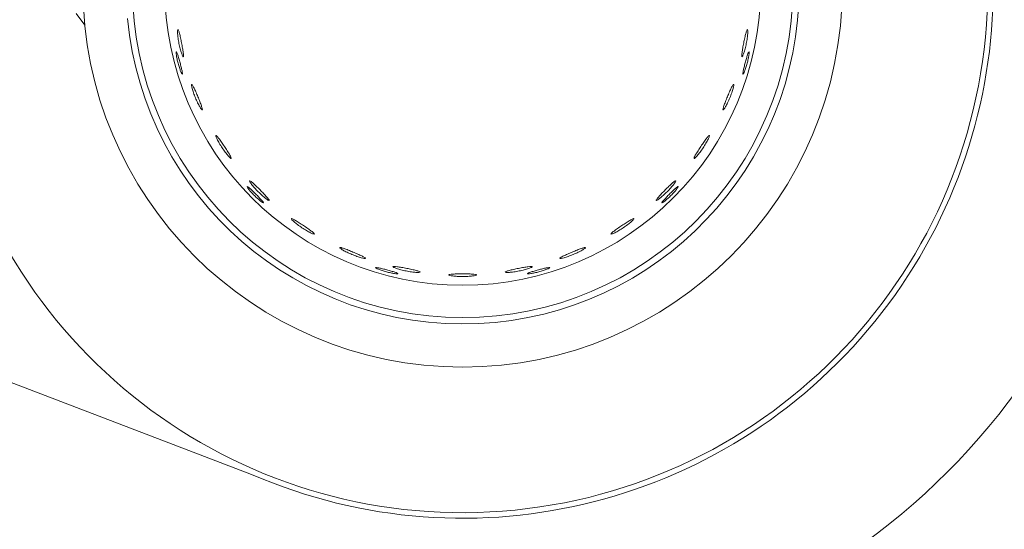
# Model space of a CAD drawing. Header units: millimetres. Extents: x -84458 to 77911, y -55868 to -29230.
# Tile 24 of 103: x 67378 to 67387, y -32784 to -32779. Entities that reach past the tile are written whole.
import ezdxf

# ---------------------------------------------------------------- set-up
doc = ezdxf.new("R2010")
doc.units = ezdxf.units.MM
doc.layers.add('BLACHA_TŁOCZONA', color=7, linetype='Continuous')
doc.layers.add('INSTALACJA_PALNIKÓW', color=7, linetype='Continuous')

msp = doc.modelspace()

# ---------------------------------------------------------------- linework, layer by layer
at = {"layer": 'BLACHA_TŁOCZONA', "color": 0, "lineweight": 0}
msp.add_line((67380.4944, -32783.3197), (67374.6022, -32781.0716), dxfattribs=at)
for radius, start, end in [(4.8, 246.57026, 113.42974), (6.2, 272.85864, 357.15439)]:
    msp.add_arc((67382.403, -32778.9155), radius, start, end, dxfattribs=at)
at = {"layer": 'INSTALACJA_PALNIKÓW', "color": 0, "lineweight": 0}
msp.add_line((67378.9854, -32779.261), (67378.9066, -32779.1566), dxfattribs=at)
at = {"layer": 'INSTALACJA_PALNIKÓW', "color": 0, "lineweight": 0, "extrusion": (0, 0, -1)}
for radius in [3.435, 2.9873, 2.695]:
    msp.add_circle((-67382.403, -32778.9155), radius, dxfattribs=at)
at = {"layer": 'INSTALACJA_PALNIKÓW', "color": 0, "lineweight": 0}
msp.add_arc((67382.403, -32778.9155), 4.75, 191.44817, 168.55183, dxfattribs=at)
at = {"layer": 'INSTALACJA_PALNIKÓW', "color": 0, "lineweight": 0, "extrusion": (0, 0, -1)}
msp.add_arc((-67382.403, -32778.9155), 3.045, 5.3512, 354.6488, dxfattribs=at)
at = {"layer": 'INSTALACJA_PALNIKÓW', "color": 0, "lineweight": 0}
for points, knots in [([(67379.8272, -32779.3004), (67379.8258, -32779.3007), (67379.8246, -32779.3039), (67379.8236, -32779.3168), (67379.8238, -32779.3265), (67379.8253, -32779.3489), (67379.8267, -32779.3628), (67379.831, -32779.3934), (67379.8339, -32779.4102), (67379.8401, -32779.4416), (67379.8439, -32779.4582), (67379.8517, -32779.4881), (67379.8557, -32779.5015), (67379.8628, -32779.5228), (67379.8664, -32779.5318), (67379.8723, -32779.5433), (67379.8745, -32779.5459), (67379.876, -32779.5456)], [3.976672, 3.976672, 3.976672, 3.976672, 4.479295, 4.479295, 4.987937, 4.987937, 5.469033, 5.469033, 5.950129, 5.950129, 6.431225, 6.431225, 6.912321, 6.912321, 7.420963, 7.420963, 7.923426, 7.923426, 7.923426, 7.923426]), ([(67379.876, -32779.5456), (67379.8775, -32779.5452), (67379.8783, -32779.5417), (67379.8781, -32779.5282), (67379.8771, -32779.5181), (67379.874, -32779.4956), (67379.8719, -32779.4823), (67379.8667, -32779.4527), (67379.8636, -32779.4365), (67379.8575, -32779.4059), (67379.8542, -32779.3898), (67379.8477, -32779.3605), (67379.8445, -32779.3473), (67379.8388, -32779.3254), (67379.8358, -32779.3157), (67379.8308, -32779.3031), (67379.8287, -32779.3002), (67379.8272, -32779.3004), (67379.8272, -32779.3004), (67379.8272, -32779.3004)], [0, 0, 0, 0, 0.524947, 0.524947, 1.049895, 1.049895, 1.51761, 1.51761, 1.985326, 1.985326, 2.453042, 2.453042, 2.920758, 2.920758, 3.445705, 3.445705, 3.970652, 3.970652, 3.976672, 3.976672, 3.976672, 3.976672]), ([(67384.9788, -32779.3004), (67384.9773, -32779.3002), (67384.9752, -32779.3031), (67384.9702, -32779.3157), (67384.9673, -32779.3254), (67384.9615, -32779.3473), (67384.9584, -32779.3605), (67384.9519, -32779.3898), (67384.9485, -32779.4059), (67384.9424, -32779.4365), (67384.9394, -32779.4527), (67384.9341, -32779.4823), (67384.932, -32779.4956), (67384.9289, -32779.5181), (67384.9279, -32779.5282), (67384.9277, -32779.5417), (67384.9285, -32779.5452), (67384.93, -32779.5456), (67384.93, -32779.5456), (67384.9301, -32779.5456)], [0, 0, 0, 0, 0.524947, 0.524947, 1.049895, 1.049895, 1.51761, 1.51761, 1.985326, 1.985326, 2.453042, 2.453042, 2.920758, 2.920758, 3.445705, 3.445705, 3.970652, 3.970652, 3.976672, 3.976672, 3.976672, 3.976672]), ([(67384.9301, -32779.5456), (67384.9315, -32779.5459), (67384.9338, -32779.5433), (67384.9396, -32779.5318), (67384.9432, -32779.5228), (67384.9504, -32779.5015), (67384.9544, -32779.4881), (67384.9621, -32779.4582), (67384.9659, -32779.4416), (67384.9722, -32779.4102), (67384.975, -32779.3934), (67384.9793, -32779.3628), (67384.9807, -32779.3489), (67384.9822, -32779.3265), (67384.9824, -32779.3168), (67384.9814, -32779.3039), (67384.9803, -32779.3007), (67384.9788, -32779.3004)], [3.976672, 3.976672, 3.976672, 3.976672, 4.479295, 4.479295, 4.987937, 4.987937, 5.469033, 5.469033, 5.950129, 5.950129, 6.431225, 6.431225, 6.912321, 6.912321, 7.420963, 7.420963, 7.923426, 7.923426, 7.923426, 7.923426]), ([(67379.8127, -32779.5009), (67379.8116, -32779.5012), (67379.811, -32779.504), (67379.8112, -32779.515), (67379.812, -32779.5231), (67379.8147, -32779.5417), (67379.8168, -32779.5533), (67379.8222, -32779.5787), (67379.8256, -32779.5924), (67379.8324, -32779.618), (67379.8364, -32779.6315), (67379.8444, -32779.6562), (67379.8484, -32779.6674), (67379.8553, -32779.6848), (67379.8587, -32779.6923), (67379.864, -32779.7018), (67379.8659, -32779.704), (67379.8671, -32779.7037)], [3.164678, 3.164678, 3.164678, 3.164678, 3.558948, 3.558948, 3.956975, 3.956975, 4.354003, 4.354003, 4.751031, 4.751031, 5.148058, 5.148058, 5.545086, 5.545086, 5.943114, 5.943114, 6.337574, 6.337574, 6.337574, 6.337574]), ([(67379.8671, -32779.7037), (67379.8682, -32779.7033), (67379.8686, -32779.7005), (67379.8676, -32779.6896), (67379.8662, -32779.6816), (67379.8625, -32779.6633), (67379.8598, -32779.6518), (67379.8537, -32779.6267), (67379.8501, -32779.6131), (67379.8433, -32779.5877), (67379.8396, -32779.5742), (67379.8324, -32779.5494), (67379.8289, -32779.5381), (67379.823, -32779.5204), (67379.8202, -32779.5128), (67379.8156, -32779.5029), (67379.8139, -32779.5006), (67379.8127, -32779.5009), (67379.8127, -32779.5009), (67379.8127, -32779.5009)], [0, 0, 0, 0, 0.395708, 0.395708, 0.791416, 0.791416, 1.185938, 1.185938, 1.58046, 1.58046, 1.974982, 1.974982, 2.369504, 2.369504, 2.765212, 2.765212, 3.16092, 3.16092, 3.164678, 3.164678, 3.164678, 3.164678]), ([(67384.9933, -32779.5008), (67384.9922, -32779.5006), (67384.9904, -32779.5029), (67384.9858, -32779.5128), (67384.983, -32779.5204), (67384.9771, -32779.5381), (67384.9736, -32779.5494), (67384.9664, -32779.5742), (67384.9627, -32779.5877), (67384.9559, -32779.6131), (67384.9524, -32779.6267), (67384.9462, -32779.6518), (67384.9436, -32779.6633), (67384.9398, -32779.6816), (67384.9384, -32779.6896), (67384.9375, -32779.7005), (67384.9378, -32779.7033), (67384.939, -32779.7037), (67384.939, -32779.7037), (67384.939, -32779.7037)], [0, 0, 0, 0, 0.395708, 0.395708, 0.791416, 0.791416, 1.185938, 1.185938, 1.58046, 1.58046, 1.974982, 1.974982, 2.369504, 2.369504, 2.765212, 2.765212, 3.16092, 3.16092, 3.164678, 3.164678, 3.164678, 3.164678]), ([(67384.939, -32779.7037), (67384.9401, -32779.704), (67384.942, -32779.7018), (67384.9473, -32779.6923), (67384.9507, -32779.6848), (67384.9576, -32779.6674), (67384.9616, -32779.6562), (67384.9696, -32779.6315), (67384.9736, -32779.618), (67384.9805, -32779.5924), (67384.9838, -32779.5787), (67384.9892, -32779.5533), (67384.9913, -32779.5417), (67384.994, -32779.5231), (67384.9949, -32779.515), (67384.995, -32779.504), (67384.9944, -32779.5012), (67384.9933, -32779.5009)], [3.164678, 3.164678, 3.164678, 3.164678, 3.558948, 3.558948, 3.956975, 3.956975, 4.354003, 4.354003, 4.751031, 4.751031, 5.148058, 5.148058, 5.545086, 5.545086, 5.943114, 5.943114, 6.337574, 6.337574, 6.337574, 6.337574]), ([(67379.9518, -32779.7955), (67379.9504, -32779.7961), (67379.95, -32779.7994), (67379.9515, -32779.8123), (67379.9535, -32779.8218), (67379.9594, -32779.8435), (67379.9635, -32779.8568), (67379.9737, -32779.886), (67379.9797, -32779.9019), (67379.992, -32779.9315), (67379.9989, -32779.947), (67380.0124, -32779.9749), (67380.0189, -32779.9872), (67380.0301, -32780.0067), (67380.0354, -32780.0148), (67380.0434, -32780.025), (67380.0461, -32780.0271), (67380.0474, -32780.0265)], [3.976672, 3.976672, 3.976672, 3.976672, 4.479295, 4.479295, 4.987937, 4.987937, 5.469033, 5.469033, 5.950129, 5.950129, 6.431225, 6.431225, 6.912321, 6.912321, 7.420963, 7.420963, 7.923426, 7.923426, 7.923426, 7.923426]), ([(67380.0475, -32780.0265), (67380.0489, -32780.0258), (67380.049, -32780.0222), (67380.0461, -32780.009), (67380.0432, -32779.9993), (67380.0358, -32779.9779), (67380.0311, -32779.9652), (67380.0202, -32779.9372), (67380.014, -32779.9219), (67380.0021, -32779.8931), (67379.9957, -32779.8779), (67379.9836, -32779.8505), (67379.9779, -32779.8381), (67379.968, -32779.8178), (67379.9632, -32779.8088), (67379.9559, -32779.7974), (67379.9533, -32779.795), (67379.9518, -32779.7955), (67379.9518, -32779.7955), (67379.9518, -32779.7955)], [0, 0, 0, 0, 0.524947, 0.524947, 1.049895, 1.049895, 1.51761, 1.51761, 1.985326, 1.985326, 2.453042, 2.453042, 2.920758, 2.920758, 3.445705, 3.445705, 3.970652, 3.970652, 3.976672, 3.976672, 3.976672, 3.976672]), ([(67384.8542, -32779.7955), (67384.8528, -32779.795), (67384.8502, -32779.7974), (67384.8428, -32779.8088), (67384.838, -32779.8178), (67384.8281, -32779.8381), (67384.8225, -32779.8505), (67384.8104, -32779.8779), (67384.8039, -32779.8931), (67384.792, -32779.9219), (67384.7858, -32779.9372), (67384.7749, -32779.9652), (67384.7702, -32779.9779), (67384.7628, -32779.9993), (67384.7599, -32780.009), (67384.757, -32780.0222), (67384.7571, -32780.0258), (67384.7585, -32780.0265), (67384.7586, -32780.0265), (67384.7586, -32780.0265)], [0, 0, 0, 0, 0.524947, 0.524947, 1.049895, 1.049895, 1.51761, 1.51761, 1.985326, 1.985326, 2.453042, 2.453042, 2.920758, 2.920758, 3.445705, 3.445705, 3.970652, 3.970652, 3.976672, 3.976672, 3.976672, 3.976672]), ([(67384.7586, -32780.0265), (67384.7599, -32780.0271), (67384.7626, -32780.025), (67384.7706, -32780.0148), (67384.7759, -32780.0067), (67384.7871, -32779.9872), (67384.7936, -32779.9749), (67384.8071, -32779.947), (67384.814, -32779.9315), (67384.8263, -32779.9019), (67384.8324, -32779.886), (67384.8425, -32779.8568), (67384.8466, -32779.8435), (67384.8525, -32779.8218), (67384.8545, -32779.8123), (67384.8561, -32779.7994), (67384.8556, -32779.7961), (67384.8542, -32779.7955)], [3.976672, 3.976672, 3.976672, 3.976672, 4.479295, 4.479295, 4.987937, 4.987937, 5.469033, 5.469033, 5.950129, 5.950129, 6.431225, 6.431225, 6.912321, 6.912321, 7.420963, 7.420963, 7.923426, 7.923426, 7.923426, 7.923426]), ([(67380.1706, -32780.2568), (67380.1693, -32780.2576), (67380.1695, -32780.261), (67380.1736, -32780.2733), (67380.1774, -32780.2823), (67380.1874, -32780.3024), (67380.194, -32780.3147), (67380.2097, -32780.3413), (67380.2187, -32780.3557), (67380.2365, -32780.3824), (67380.2464, -32780.3962), (67380.265, -32780.4209), (67380.2738, -32780.4317), (67380.2886, -32780.4486), (67380.2954, -32780.4556), (67380.3052, -32780.464), (67380.3082, -32780.4655), (67380.3095, -32780.4647)], [3.976672, 3.976672, 3.976672, 3.976672, 4.479295, 4.479295, 4.987937, 4.987937, 5.469033, 5.469033, 5.950129, 5.950129, 6.431225, 6.431225, 6.912321, 6.912321, 7.420963, 7.420963, 7.923426, 7.923426, 7.923426, 7.923426]), ([(67380.3095, -32780.4647), (67380.3107, -32780.4638), (67380.3101, -32780.4602), (67380.3048, -32780.4478), (67380.3, -32780.4388), (67380.2885, -32780.4193), (67380.2814, -32780.4077), (67380.2653, -32780.3824), (67380.2563, -32780.3686), (67380.239, -32780.3427), (67380.2297, -32780.3291), (67380.2125, -32780.3045), (67380.2045, -32780.2935), (67380.1908, -32780.2755), (67380.1844, -32780.2676), (67380.175, -32780.2579), (67380.1719, -32780.256), (67380.1706, -32780.2568), (67380.1706, -32780.2568), (67380.1706, -32780.2568)], [0, 0, 0, 0, 0.524947, 0.524947, 1.049895, 1.049895, 1.51761, 1.51761, 1.985326, 1.985326, 2.453042, 2.453042, 2.920758, 2.920758, 3.445705, 3.445705, 3.970652, 3.970652, 3.976672, 3.976672, 3.976672, 3.976672]), ([(67384.6354, -32780.2568), (67384.6341, -32780.256), (67384.6311, -32780.2579), (67384.6216, -32780.2676), (67384.6152, -32780.2755), (67384.6015, -32780.2935), (67384.5936, -32780.3045), (67384.5763, -32780.3291), (67384.5671, -32780.3427), (67384.5497, -32780.3686), (67384.5407, -32780.3824), (67384.5246, -32780.4077), (67384.5175, -32780.4193), (67384.506, -32780.4388), (67384.5013, -32780.4478), (67384.4959, -32780.4602), (67384.4953, -32780.4638), (67384.4965, -32780.4647), (67384.4966, -32780.4647), (67384.4966, -32780.4647)], [0, 0, 0, 0, 0.524947, 0.524947, 1.049895, 1.049895, 1.51761, 1.51761, 1.985326, 1.985326, 2.453042, 2.453042, 2.920758, 2.920758, 3.445705, 3.445705, 3.970652, 3.970652, 3.976672, 3.976672, 3.976672, 3.976672]), ([(67384.4966, -32780.4647), (67384.4978, -32780.4655), (67384.5008, -32780.464), (67384.5106, -32780.4556), (67384.5175, -32780.4486), (67384.5322, -32780.4317), (67384.541, -32780.4209), (67384.5597, -32780.3962), (67384.5695, -32780.3824), (67384.5873, -32780.3557), (67384.5963, -32780.3413), (67384.612, -32780.3147), (67384.6186, -32780.3024), (67384.6286, -32780.2823), (67384.6325, -32780.2733), (67384.6365, -32780.261), (67384.6367, -32780.2576), (67384.6355, -32780.2568)], [3.976672, 3.976672, 3.976672, 3.976672, 4.479295, 4.479295, 4.987937, 4.987937, 5.469033, 5.469033, 5.950129, 5.950129, 6.431225, 6.431225, 6.912321, 6.912321, 7.420963, 7.420963, 7.923426, 7.923426, 7.923426, 7.923426]), ([(67380.4524, -32780.7176), (67380.4516, -32780.7184), (67380.4525, -32780.7212), (67380.4581, -32780.7306), (67380.4629, -32780.7372), (67380.4746, -32780.7519), (67380.4822, -32780.761), (67380.4996, -32780.7802), (67380.5093, -32780.7904), (67380.5281, -32780.8092), (67380.5383, -32780.8189), (67380.5575, -32780.8363), (67380.5666, -32780.8439), (67380.5813, -32780.8556), (67380.5879, -32780.8604), (67380.5973, -32780.866), (67380.6001, -32780.8669), (67380.6009, -32780.8661)], [3.164678, 3.164678, 3.164678, 3.164678, 3.558948, 3.558948, 3.956975, 3.956975, 4.354003, 4.354003, 4.751031, 4.751031, 5.148058, 5.148058, 5.545086, 5.545086, 5.943114, 5.943114, 6.337574, 6.337574, 6.337574, 6.337574]), ([(67380.6009, -32780.8661), (67380.6017, -32780.8652), (67380.6006, -32780.8625), (67380.5943, -32780.8536), (67380.5891, -32780.8473), (67380.5767, -32780.8334), (67380.5687, -32780.8247), (67380.5508, -32780.8061), (67380.541, -32780.7961), (67380.5224, -32780.7775), (67380.5124, -32780.7677), (67380.4938, -32780.7498), (67380.4851, -32780.7418), (67380.4712, -32780.7294), (67380.4649, -32780.7242), (67380.456, -32780.7179), (67380.4533, -32780.7168), (67380.4524, -32780.7176), (67380.4524, -32780.7176), (67380.4524, -32780.7176)], [0, 0, 0, 0, 0.395708, 0.395708, 0.791416, 0.791416, 1.185938, 1.185938, 1.58046, 1.58046, 1.974982, 1.974982, 2.369504, 2.369504, 2.765212, 2.765212, 3.16092, 3.16092, 3.164678, 3.164678, 3.164678, 3.164678]), ([(67380.4751, -32780.6666), (67380.4741, -32780.6676), (67380.475, -32780.6709), (67380.4813, -32780.6822), (67380.4868, -32780.6902), (67380.5005, -32780.708), (67380.5094, -32780.7187), (67380.53, -32780.7418), (67380.5417, -32780.7542), (67380.5643, -32780.7768), (67380.5767, -32780.7885), (67380.5998, -32780.8091), (67380.6105, -32780.818), (67380.6283, -32780.8317), (67380.6363, -32780.8372), (67380.6476, -32780.8435), (67380.6509, -32780.8444), (67380.6519, -32780.8434)], [3.976672, 3.976672, 3.976672, 3.976672, 4.479295, 4.479295, 4.987937, 4.987937, 5.469033, 5.469033, 5.950129, 5.950129, 6.431225, 6.431225, 6.912321, 6.912321, 7.420963, 7.420963, 7.923426, 7.923426, 7.923426, 7.923426]), ([(67380.652, -32780.8433), (67380.653, -32780.8422), (67380.6517, -32780.8388), (67380.644, -32780.8277), (67380.6376, -32780.8199), (67380.6226, -32780.8029), (67380.6133, -32780.793), (67380.5926, -32780.7713), (67380.581, -32780.7595), (67380.559, -32780.7375), (67380.5472, -32780.7259), (67380.5255, -32780.7052), (67380.5156, -32780.6959), (67380.4986, -32780.6809), (67380.4908, -32780.6745), (67380.4797, -32780.6668), (67380.4763, -32780.6655), (67380.4752, -32780.6666), (67380.4752, -32780.6666), (67380.4751, -32780.6666)], [0, 0, 0, 0, 0.524947, 0.524947, 1.049895, 1.049895, 1.51761, 1.51761, 1.985326, 1.985326, 2.453042, 2.453042, 2.920758, 2.920758, 3.445705, 3.445705, 3.970652, 3.970652, 3.976672, 3.976672, 3.976672, 3.976672]), ([(67384.3308, -32780.6665), (67384.3297, -32780.6655), (67384.3264, -32780.6668), (67384.3152, -32780.6745), (67384.3074, -32780.6809), (67384.2904, -32780.6959), (67384.2805, -32780.7052), (67384.2588, -32780.7259), (67384.247, -32780.7375), (67384.225, -32780.7595), (67384.2134, -32780.7713), (67384.1927, -32780.793), (67384.1835, -32780.8029), (67384.1684, -32780.8199), (67384.162, -32780.8277), (67384.1543, -32780.8388), (67384.153, -32780.8422), (67384.1541, -32780.8433), (67384.1541, -32780.8433), (67384.1541, -32780.8434)], [0, 0, 0, 0, 0.524947, 0.524947, 1.049895, 1.049895, 1.51761, 1.51761, 1.985326, 1.985326, 2.453042, 2.453042, 2.920758, 2.920758, 3.445705, 3.445705, 3.970652, 3.970652, 3.976672, 3.976672, 3.976672, 3.976672]), ([(67384.1541, -32780.8434), (67384.1551, -32780.8444), (67384.1584, -32780.8435), (67384.1697, -32780.8372), (67384.1777, -32780.8317), (67384.1955, -32780.818), (67384.2062, -32780.8091), (67384.2293, -32780.7885), (67384.2417, -32780.7768), (67384.2644, -32780.7542), (67384.276, -32780.7418), (67384.2966, -32780.7187), (67384.3055, -32780.708), (67384.3192, -32780.6902), (67384.3247, -32780.6822), (67384.3311, -32780.6709), (67384.3319, -32780.6676), (67384.3309, -32780.6666)], [3.976672, 3.976672, 3.976672, 3.976672, 4.479295, 4.479295, 4.987937, 4.987937, 5.469033, 5.469033, 5.950129, 5.950129, 6.431225, 6.431225, 6.912321, 6.912321, 7.420963, 7.420963, 7.923426, 7.923426, 7.923426, 7.923426]), ([(67384.3536, -32780.7176), (67384.3527, -32780.7168), (67384.3501, -32780.7179), (67384.3411, -32780.7242), (67384.3349, -32780.7294), (67384.3209, -32780.7418), (67384.3123, -32780.7498), (67384.2936, -32780.7677), (67384.2836, -32780.7775), (67384.265, -32780.7961), (67384.2552, -32780.8061), (67384.2373, -32780.8247), (67384.2293, -32780.8334), (67384.2169, -32780.8473), (67384.2117, -32780.8536), (67384.2054, -32780.8625), (67384.2043, -32780.8652), (67384.2051, -32780.8661), (67384.2051, -32780.8661), (67384.2051, -32780.8661)], [0, 0, 0, 0, 0.395708, 0.395708, 0.791416, 0.791416, 1.185938, 1.185938, 1.58046, 1.58046, 1.974982, 1.974982, 2.369504, 2.369504, 2.765212, 2.765212, 3.16092, 3.16092, 3.164678, 3.164678, 3.164678, 3.164678]), ([(67384.2051, -32780.8661), (67384.2059, -32780.8669), (67384.2087, -32780.866), (67384.2181, -32780.8604), (67384.2247, -32780.8556), (67384.2394, -32780.8439), (67384.2485, -32780.8363), (67384.2677, -32780.8189), (67384.278, -32780.8092), (67384.2967, -32780.7904), (67384.3064, -32780.7802), (67384.3238, -32780.761), (67384.3314, -32780.7519), (67384.3431, -32780.7372), (67384.3479, -32780.7306), (67384.3535, -32780.7212), (67384.3544, -32780.7184), (67384.3536, -32780.7176)], [3.164678, 3.164678, 3.164678, 3.164678, 3.558948, 3.558948, 3.956975, 3.956975, 4.354003, 4.354003, 4.751031, 4.751031, 5.148058, 5.148058, 5.545086, 5.545086, 5.943114, 5.943114, 6.337574, 6.337574, 6.337574, 6.337574]), ([(67380.8538, -32781.009), (67380.853, -32781.0103), (67380.8545, -32781.0133), (67380.8629, -32781.0231), (67380.8699, -32781.0299), (67380.8868, -32781.0447), (67380.8976, -32781.0535), (67380.9223, -32781.0721), (67380.9361, -32781.082), (67380.9628, -32781.0998), (67380.9772, -32781.1088), (67381.0038, -32781.1245), (67381.0161, -32781.1311), (67381.0362, -32781.1411), (67381.0452, -32781.1449), (67381.0575, -32781.149), (67381.0609, -32781.1492), (67381.0617, -32781.1479)], [3.976672, 3.976672, 3.976672, 3.976672, 4.479295, 4.479295, 4.987937, 4.987937, 5.469033, 5.469033, 5.950129, 5.950129, 6.431225, 6.431225, 6.912321, 6.912321, 7.420963, 7.420963, 7.923426, 7.923426, 7.923426, 7.923426]), ([(67381.0617, -32781.1479), (67381.0625, -32781.1466), (67381.0606, -32781.1435), (67381.0509, -32781.1341), (67381.043, -32781.1277), (67381.025, -32781.114), (67381.014, -32781.106), (67380.9894, -32781.0888), (67380.9758, -32781.0795), (67380.9499, -32781.0622), (67380.9361, -32781.0532), (67380.9108, -32781.0371), (67380.8992, -32781.03), (67380.8797, -32781.0185), (67380.8707, -32781.0137), (67380.8583, -32781.0084), (67380.8547, -32781.0078), (67380.8538, -32781.009), (67380.8538, -32781.009), (67380.8538, -32781.009)], [0, 0, 0, 0, 0.524947, 0.524947, 1.049895, 1.049895, 1.51761, 1.51761, 1.985326, 1.985326, 2.453042, 2.453042, 2.920758, 2.920758, 3.445705, 3.445705, 3.970652, 3.970652, 3.976672, 3.976672, 3.976672, 3.976672]), ([(67383.9522, -32781.009), (67383.9513, -32781.0078), (67383.9477, -32781.0084), (67383.9353, -32781.0137), (67383.9264, -32781.0185), (67383.9068, -32781.03), (67383.8953, -32781.0371), (67383.8699, -32781.0532), (67383.8562, -32781.0622), (67383.8302, -32781.0795), (67383.8166, -32781.0888), (67383.792, -32781.106), (67383.781, -32781.114), (67383.763, -32781.1277), (67383.7552, -32781.1341), (67383.7454, -32781.1435), (67383.7435, -32781.1466), (67383.7443, -32781.1479), (67383.7443, -32781.1479), (67383.7443, -32781.1479)], [0, 0, 0, 0, 0.524947, 0.524947, 1.049895, 1.049895, 1.51761, 1.51761, 1.985326, 1.985326, 2.453042, 2.453042, 2.920758, 2.920758, 3.445705, 3.445705, 3.970652, 3.970652, 3.976672, 3.976672, 3.976672, 3.976672]), ([(67383.7443, -32781.1479), (67383.7452, -32781.1492), (67383.7486, -32781.149), (67383.7608, -32781.1449), (67383.7698, -32781.1411), (67383.7899, -32781.1311), (67383.8022, -32781.1245), (67383.8288, -32781.1088), (67383.8432, -32781.0998), (67383.8699, -32781.082), (67383.8837, -32781.0721), (67383.9084, -32781.0535), (67383.9192, -32781.0447), (67383.9361, -32781.0299), (67383.9431, -32781.0231), (67383.9515, -32781.0133), (67383.953, -32781.0103), (67383.9522, -32781.009)], [3.976672, 3.976672, 3.976672, 3.976672, 4.479295, 4.479295, 4.987937, 4.987937, 5.469033, 5.469033, 5.950129, 5.950129, 6.431225, 6.431225, 6.912321, 6.912321, 7.420963, 7.420963, 7.923426, 7.923426, 7.923426, 7.923426]), ([(67381.292, -32781.2711), (67381.2914, -32781.2724), (67381.2935, -32781.2751), (67381.3036, -32781.2831), (67381.3118, -32781.2884), (67381.3313, -32781.2996), (67381.3436, -32781.3061), (67381.3715, -32781.3196), (67381.387, -32781.3265), (67381.4166, -32781.3388), (67381.4325, -32781.3448), (67381.4617, -32781.355), (67381.475, -32781.3591), (67381.4967, -32781.365), (67381.5062, -32781.367), (67381.519, -32781.3685), (67381.5224, -32781.3681), (67381.523, -32781.3667)], [3.976672, 3.976672, 3.976672, 3.976672, 4.479295, 4.479295, 4.987937, 4.987937, 5.469033, 5.469033, 5.950129, 5.950129, 6.431225, 6.431225, 6.912321, 6.912321, 7.420963, 7.420963, 7.923426, 7.923426, 7.923426, 7.923426]), ([(67381.523, -32781.3667), (67381.5235, -32781.3652), (67381.5211, -32781.3626), (67381.5097, -32781.3553), (67381.5007, -32781.3505), (67381.4804, -32781.3406), (67381.468, -32781.3349), (67381.4406, -32781.3228), (67381.4254, -32781.3164), (67381.3966, -32781.3045), (67381.3813, -32781.2983), (67381.3533, -32781.2874), (67381.3406, -32781.2827), (67381.3192, -32781.2753), (67381.3095, -32781.2724), (67381.2963, -32781.2695), (67381.2927, -32781.2696), (67381.292, -32781.271), (67381.292, -32781.271), (67381.292, -32781.2711)], [0, 0, 0, 0, 0.524947, 0.524947, 1.049895, 1.049895, 1.51761, 1.51761, 1.985326, 1.985326, 2.453042, 2.453042, 2.920758, 2.920758, 3.445705, 3.445705, 3.970652, 3.970652, 3.976672, 3.976672, 3.976672, 3.976672]), ([(67383.514, -32781.271), (67383.5133, -32781.2696), (67383.5098, -32781.2695), (67383.4965, -32781.2724), (67383.4868, -32781.2753), (67383.4654, -32781.2827), (67383.4527, -32781.2874), (67383.4247, -32781.2983), (67383.4094, -32781.3045), (67383.3806, -32781.3164), (67383.3655, -32781.3228), (67383.338, -32781.3349), (67383.3257, -32781.3406), (67383.3053, -32781.3505), (67383.2964, -32781.3553), (67383.285, -32781.3626), (67383.2825, -32781.3652), (67383.283, -32781.3667), (67383.283, -32781.3667), (67383.283, -32781.3667)], [0, 0, 0, 0, 0.524947, 0.524947, 1.049895, 1.049895, 1.51761, 1.51761, 1.985326, 1.985326, 2.453042, 2.453042, 2.920758, 2.920758, 3.445705, 3.445705, 3.970652, 3.970652, 3.976672, 3.976672, 3.976672, 3.976672]), ([(67383.283, -32781.3667), (67383.2836, -32781.3681), (67383.287, -32781.3685), (67383.2998, -32781.367), (67383.3093, -32781.365), (67383.331, -32781.3591), (67383.3443, -32781.355), (67383.3735, -32781.3448), (67383.3894, -32781.3388), (67383.419, -32781.3265), (67383.4345, -32781.3196), (67383.4624, -32781.3061), (67383.4747, -32781.2996), (67383.4942, -32781.2884), (67383.5024, -32781.2831), (67383.5125, -32781.2751), (67383.5146, -32781.2724), (67383.514, -32781.2711)], [3.976672, 3.976672, 3.976672, 3.976672, 4.479295, 4.479295, 4.987937, 4.987937, 5.469033, 5.469033, 5.950129, 5.950129, 6.431225, 6.431225, 6.912321, 6.912321, 7.420963, 7.420963, 7.923426, 7.923426, 7.923426, 7.923426]), ([(67381.6148, -32781.4514), (67381.6145, -32781.4526), (67381.6167, -32781.4545), (67381.6262, -32781.4598), (67381.6337, -32781.4632), (67381.6511, -32781.4701), (67381.6623, -32781.4741), (67381.687, -32781.4821), (67381.7005, -32781.4861), (67381.7261, -32781.4929), (67381.7398, -32781.4962), (67381.7652, -32781.5017), (67381.7768, -32781.5038), (67381.7954, -32781.5065), (67381.8035, -32781.5073), (67381.8145, -32781.5075), (67381.8173, -32781.5069), (67381.8176, -32781.5058)], [3.164678, 3.164678, 3.164678, 3.164678, 3.558948, 3.558948, 3.956975, 3.956975, 4.354003, 4.354003, 4.751031, 4.751031, 5.148058, 5.148058, 5.545086, 5.545086, 5.943114, 5.943114, 6.337574, 6.337574, 6.337574, 6.337574]), ([(67381.8177, -32781.5058), (67381.8179, -32781.5046), (67381.8156, -32781.5029), (67381.8057, -32781.4983), (67381.7981, -32781.4955), (67381.7803, -32781.4896), (67381.7691, -32781.4861), (67381.7443, -32781.4789), (67381.7308, -32781.4752), (67381.7054, -32781.4684), (67381.6918, -32781.4648), (67381.6667, -32781.4587), (67381.6552, -32781.456), (67381.6369, -32781.4523), (67381.6289, -32781.4509), (67381.618, -32781.4499), (67381.6151, -32781.4503), (67381.6148, -32781.4514), (67381.6148, -32781.4514), (67381.6148, -32781.4514)], [0, 0, 0, 0, 0.395708, 0.395708, 0.791416, 0.791416, 1.185938, 1.185938, 1.58046, 1.58046, 1.974982, 1.974982, 2.369504, 2.369504, 2.765212, 2.765212, 3.16092, 3.16092, 3.164678, 3.164678, 3.164678, 3.164678]), ([(67381.7729, -32781.4425), (67381.7726, -32781.444), (67381.7752, -32781.4462), (67381.7867, -32781.4521), (67381.7957, -32781.4557), (67381.817, -32781.4628), (67381.8304, -32781.4668), (67381.8603, -32781.4746), (67381.8769, -32781.4784), (67381.9083, -32781.4846), (67381.9251, -32781.4875), (67381.9557, -32781.4918), (67381.9696, -32781.4932), (67381.992, -32781.4947), (67382.0017, -32781.4949), (67382.0146, -32781.4939), (67382.0178, -32781.4927), (67382.0181, -32781.4913)], [3.976672, 3.976672, 3.976672, 3.976672, 4.479295, 4.479295, 4.987937, 4.987937, 5.469033, 5.469033, 5.950129, 5.950129, 6.431225, 6.431225, 6.912321, 6.912321, 7.420963, 7.420963, 7.923426, 7.923426, 7.923426, 7.923426]), ([(67382.0181, -32781.4913), (67382.0183, -32781.4898), (67382.0154, -32781.4877), (67382.0028, -32781.4827), (67381.9931, -32781.4797), (67381.9712, -32781.474), (67381.958, -32781.4708), (67381.9287, -32781.4643), (67381.9126, -32781.461), (67381.882, -32781.4549), (67381.8658, -32781.4518), (67381.8362, -32781.4466), (67381.8229, -32781.4445), (67381.8004, -32781.4414), (67381.7903, -32781.4404), (67381.7768, -32781.4402), (67381.7733, -32781.441), (67381.7729, -32781.4425), (67381.7729, -32781.4425), (67381.7729, -32781.4425)], [0, 0, 0, 0, 0.524947, 0.524947, 1.049895, 1.049895, 1.51761, 1.51761, 1.985326, 1.985326, 2.453042, 2.453042, 2.920758, 2.920758, 3.445705, 3.445705, 3.970652, 3.970652, 3.976672, 3.976672, 3.976672, 3.976672]), ([(67383.0331, -32781.4425), (67383.0327, -32781.441), (67383.0293, -32781.4402), (67383.0157, -32781.4404), (67383.0056, -32781.4414), (67382.9832, -32781.4445), (67382.9698, -32781.4466), (67382.9402, -32781.4518), (67382.924, -32781.4549), (67382.8934, -32781.461), (67382.8773, -32781.4643), (67382.848, -32781.4708), (67382.8348, -32781.474), (67382.8129, -32781.4797), (67382.8032, -32781.4827), (67382.7906, -32781.4877), (67382.7877, -32781.4898), (67382.7879, -32781.4913), (67382.7879, -32781.4913), (67382.7879, -32781.4913)], [0, 0, 0, 0, 0.524947, 0.524947, 1.049895, 1.049895, 1.51761, 1.51761, 1.985326, 1.985326, 2.453042, 2.453042, 2.920758, 2.920758, 3.445705, 3.445705, 3.970652, 3.970652, 3.976672, 3.976672, 3.976672, 3.976672]), ([(67382.7879, -32781.4913), (67382.7882, -32781.4927), (67382.7914, -32781.4939), (67382.8043, -32781.4949), (67382.8141, -32781.4947), (67382.8365, -32781.4932), (67382.8503, -32781.4918), (67382.881, -32781.4875), (67382.8977, -32781.4846), (67382.9292, -32781.4784), (67382.9457, -32781.4746), (67382.9756, -32781.4668), (67382.989, -32781.4628), (67383.0103, -32781.4557), (67383.0194, -32781.4521), (67383.0309, -32781.4462), (67383.0334, -32781.444), (67383.0331, -32781.4425)], [3.976672, 3.976672, 3.976672, 3.976672, 4.479295, 4.479295, 4.987937, 4.987937, 5.469033, 5.469033, 5.950129, 5.950129, 6.431225, 6.431225, 6.912321, 6.912321, 7.420963, 7.420963, 7.923426, 7.923426, 7.923426, 7.923426]), ([(67383.1912, -32781.4514), (67383.1909, -32781.4503), (67383.188, -32781.4499), (67383.1771, -32781.4509), (67383.1691, -32781.4523), (67383.1508, -32781.456), (67383.1393, -32781.4587), (67383.1142, -32781.4648), (67383.1007, -32781.4684), (67383.0753, -32781.4752), (67383.0617, -32781.4789), (67383.0369, -32781.4861), (67383.0257, -32781.4896), (67383.0079, -32781.4955), (67383.0003, -32781.4983), (67382.9904, -32781.5029), (67382.9881, -32781.5046), (67382.9884, -32781.5058), (67382.9884, -32781.5058), (67382.9884, -32781.5058)], [0, 0, 0, 0, 0.395708, 0.395708, 0.791416, 0.791416, 1.185938, 1.185938, 1.58046, 1.58046, 1.974982, 1.974982, 2.369504, 2.369504, 2.765212, 2.765212, 3.16092, 3.16092, 3.164678, 3.164678, 3.164678, 3.164678]), ([(67382.9884, -32781.5058), (67382.9887, -32781.5069), (67382.9915, -32781.5075), (67383.0025, -32781.5073), (67383.0106, -32781.5065), (67383.0292, -32781.5038), (67383.0408, -32781.5017), (67383.0662, -32781.4962), (67383.0799, -32781.4929), (67383.1055, -32781.4861), (67383.119, -32781.4821), (67383.1437, -32781.4741), (67383.1549, -32781.4701), (67383.1723, -32781.4632), (67383.1798, -32781.4598), (67383.1894, -32781.4545), (67383.1915, -32781.4526), (67383.1912, -32781.4514)], [3.164678, 3.164678, 3.164678, 3.164678, 3.558948, 3.558948, 3.956975, 3.956975, 4.354003, 4.354003, 4.751031, 4.751031, 5.148058, 5.148058, 5.545086, 5.545086, 5.943114, 5.943114, 6.337574, 6.337574, 6.337574, 6.337574]), ([(67382.528, -32781.5169), (67382.5279, -32781.5153), (67382.5247, -32781.5139), (67382.5113, -32781.5114), (67382.5013, -32781.5104), (67382.4786, -32781.5091), (67382.4651, -32781.5086), (67382.4351, -32781.5079), (67382.4186, -32781.5077), (67382.3874, -32781.5077), (67382.3709, -32781.5079), (67382.3409, -32781.5086), (67382.3274, -32781.5091), (67382.3048, -32781.5104), (67382.2947, -32781.5114), (67382.2813, -32781.5139), (67382.2781, -32781.5153), (67382.278, -32781.5169), (67382.278, -32781.5169), (67382.278, -32781.5169)], [0, 0, 0, 0, 0.524947, 0.524947, 1.049895, 1.049895, 1.51761, 1.51761, 1.985326, 1.985326, 2.453042, 2.453042, 2.920758, 2.920758, 3.445705, 3.445705, 3.970652, 3.970652, 3.976672, 3.976672, 3.976672, 3.976672]), ([(67382.278, -32781.5169), (67382.278, -32781.5184), (67382.2809, -32781.5201), (67382.2934, -32781.5236), (67382.303, -32781.5253), (67382.3252, -32781.5282), (67382.3391, -32781.5295), (67382.37, -32781.5313), (67382.387, -32781.5318), (67382.419, -32781.5318), (67382.436, -32781.5313), (67382.4669, -32781.5295), (67382.4808, -32781.5282), (67382.503, -32781.5253), (67382.5126, -32781.5236), (67382.5251, -32781.5201), (67382.528, -32781.5184), (67382.528, -32781.5169)], [3.976672, 3.976672, 3.976672, 3.976672, 4.479295, 4.479295, 4.987937, 4.987937, 5.469033, 5.469033, 5.950129, 5.950129, 6.431225, 6.431225, 6.912321, 6.912321, 7.420963, 7.420963, 7.923426, 7.923426, 7.923426, 7.923426])]:
    msp.add_open_spline(points, degree=3, knots=knots, dxfattribs=at)
for points in [[(67384.9788, -32779.3004), (67384.9788, -32779.3004), (67384.9788, -32779.3004), (67384.9788, -32779.3004)], [(67384.9933, -32779.5009), (67384.9933, -32779.5009), (67384.9933, -32779.5009), (67384.9933, -32779.5008)], [(67379.876, -32779.5456), (67379.876, -32779.5456), (67379.876, -32779.5456), (67379.876, -32779.5456)], [(67379.8671, -32779.7037), (67379.8671, -32779.7037), (67379.8671, -32779.7037), (67379.8671, -32779.7037)], [(67384.8542, -32779.7955), (67384.8542, -32779.7955), (67384.8542, -32779.7955), (67384.8542, -32779.7955)], [(67380.0474, -32780.0265), (67380.0475, -32780.0265), (67380.0475, -32780.0265), (67380.0475, -32780.0265)], [(67384.6355, -32780.2568), (67384.6354, -32780.2568), (67384.6354, -32780.2568), (67384.6354, -32780.2568)], [(67380.3095, -32780.4647), (67380.3095, -32780.4647), (67380.3095, -32780.4647), (67380.3095, -32780.4647)], [(67384.3309, -32780.6666), (67384.3309, -32780.6666), (67384.3309, -32780.6666), (67384.3308, -32780.6665)], [(67384.3536, -32780.7176), (67384.3536, -32780.7176), (67384.3536, -32780.7176), (67384.3536, -32780.7176)], [(67380.6009, -32780.8661), (67380.6009, -32780.8661), (67380.6009, -32780.8661), (67380.6009, -32780.8661)], [(67380.6519, -32780.8434), (67380.6519, -32780.8433), (67380.6519, -32780.8433), (67380.652, -32780.8433)], [(67383.9522, -32781.009), (67383.9522, -32781.009), (67383.9522, -32781.009), (67383.9522, -32781.009)], [(67381.0617, -32781.1479), (67381.0617, -32781.1479), (67381.0617, -32781.1479), (67381.0617, -32781.1479)], [(67383.514, -32781.2711), (67383.514, -32781.271), (67383.514, -32781.271), (67383.514, -32781.271)], [(67381.523, -32781.3667), (67381.523, -32781.3667), (67381.523, -32781.3667), (67381.523, -32781.3667)], [(67383.0331, -32781.4425), (67383.0331, -32781.4425), (67383.0331, -32781.4425), (67383.0331, -32781.4425)], [(67383.1912, -32781.4514), (67383.1912, -32781.4514), (67383.1912, -32781.4514), (67383.1912, -32781.4514)], [(67381.8176, -32781.5058), (67381.8176, -32781.5058), (67381.8176, -32781.5058), (67381.8177, -32781.5058)], [(67382.0181, -32781.4913), (67382.0181, -32781.4913), (67382.0181, -32781.4913), (67382.0181, -32781.4913)], [(67382.528, -32781.5169), (67382.528, -32781.5169), (67382.528, -32781.5169), (67382.528, -32781.5169)]]:
    msp.add_open_spline(points, degree=3, dxfattribs=at)

doc.saveas('drawing.dxf')
